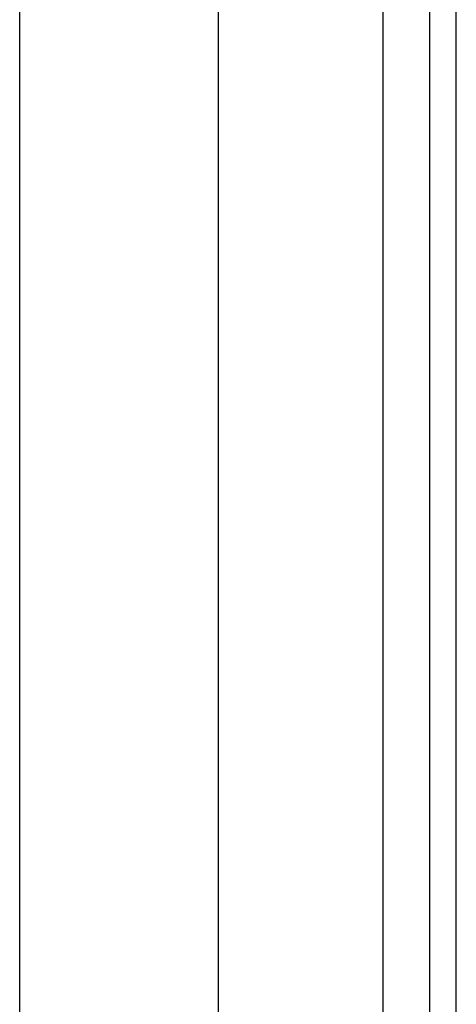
# Model space of a CAD drawing. Header units: inches. Extents: x 3 to 112, y 6 to 61.
# Tile 111 of 140: x 22.4 to 23.266, y 33.457 to 35.411. Entities that reach past the tile are written whole.
import ezdxf

# ---------------------------------------------------------------- set-up
doc = ezdxf.new("R2010")
doc.units = ezdxf.units.IN
doc.header["$MEASUREMENT"] = 0
doc.layers.add('Visible Edges(ANSI)', color=7, linetype='Continuous', lineweight=25)
doc.layers.add('Visible Tangent Edges(ANSI)', color=7, linetype='Continuous', lineweight=25)

msp = doc.modelspace()

# ---------------------------------------------------------------- linework, layer by layer
at = {"layer": 'Visible Edges(ANSI)'}
for p, q in [((22.3999, 18.0536), (22.3999, 38.4867)), ((22.7936, 37.6717), (22.7936, 18.8687)), ((23.2131, 37.3287), (23.2131, 19.2117)), ((23.2661, 19.2117), (23.2661, 37.3287))]:
    msp.add_line(p, q, dxfattribs=at)
at = {"layer": 'Visible Tangent Edges(ANSI)'}
msp.add_line((23.1201, 37.4), (23.1201, 19.1403), dxfattribs=at)

doc.saveas('drawing.dxf')
